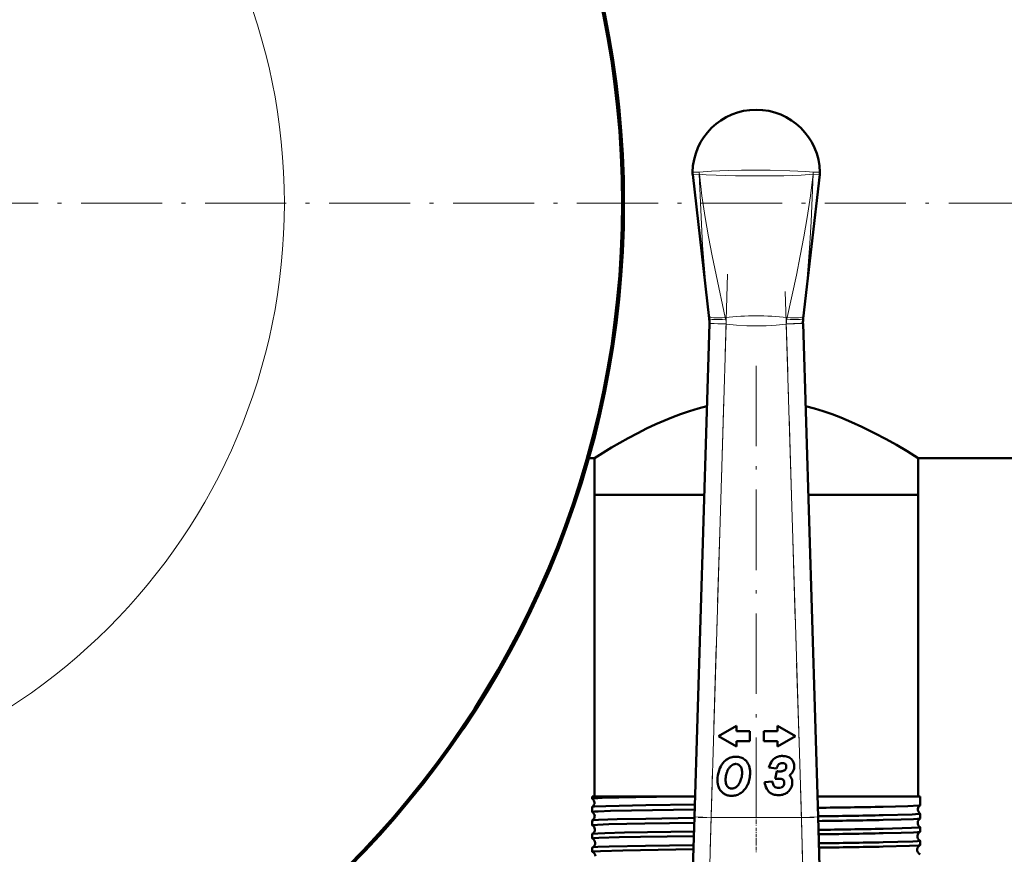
# Model space of a CAD drawing. Extents: x -1358 to 1757, y -1513 to 612.
# Tile 27 of 85: x 187 to 334, y -823 to -698. Entities that reach past the tile are written whole.
import ezdxf

# ---------------------------------------------------------------- set-up
doc = ezdxf.new("R2010")
doc.units = 0
doc.linetypes.add('DASHDOT', pattern=[18.5, 12, -3, 0.5, -3])

msp = doc.modelspace()

# ---------------------------------------------------------------- linework, layer by layer
at = {"color": 7, "lineweight": 50}
for p, q in [((287.31, -721.52), (289.78, -743.01)), ((306.27, -721.52), (303.8, -743.01)), ((289.78, -743.01), (289.78, -743.02)), ((303.8, -743.02), (303.8, -743.01)), ((287.56, -817.43), (289.81, -743.8)), ((289.81, -743.8), (289.81, -743.72)), ((303.77, -743.72), (303.78, -743.8)), ((303.78, -743.8), (306.03, -817.43)), ((271.8, -763.87), (272.64, -763.87)), ((272.64, -763.87), (272.64, -769.37)), ((320.94, -763.87), (416.79, -763.87)), ((320.94, -763.87), (320.94, -769.37)), ((272.64, -769.37), (289.03, -769.37)), ((272.64, -769.37), (272.64, -814.37)), ((272.64, -769.37), (289.03, -769.37)), ((304.56, -769.37), (315.51, -769.37)), ((304.56, -769.37), (320.94, -769.37)), ((315.51, -769.37), (320.94, -769.37)), ((320.94, -769.37), (320.94, -814.37)), ((293.83, -803.81), (291.14, -805.36)), ((293.83, -804.63), (293.83, -803.81)), ((295.83, -804.63), (293.83, -804.63)), ((295.83, -806.1), (295.83, -804.63)), ((299.95, -804.63), (297.95, -804.63)), ((297.95, -804.63), (297.95, -806.1)), ((299.95, -803.81), (299.95, -804.63)), ((302.64, -805.36), (299.95, -803.81)), ((291.14, -805.36), (293.83, -806.92)), ((293.83, -806.1), (295.83, -806.1)), ((293.83, -806.92), (293.83, -806.1)), ((297.95, -806.1), (299.95, -806.1)), ((299.95, -806.92), (302.64, -805.36)), ((299.95, -806.1), (299.95, -806.92)), ((298.68, -810.07), (299.83, -810.21)), ((299.87, -810.6), (299.64, -811.72)), ((300.23, -810.63), (300.13, -810.63)), ((301.14, -809.51), (301.17, -809.54)), ((299.21, -812.12), (298.05, -812.21)), ((300.98, -812.32), (300.98, -812.38)), ((272.33, -814.37), (285.06, -814.37)), ((272.33, -814.37), (272.33, -814.7)), ((272.33, -814.7), (272.34, -814.71)), ((285.06, -814.37), (287.65, -814.37)), ((305.93, -814.37), (315.74, -814.37)), ((315.74, -814.37), (321.25, -814.37)), ((321.25, -814.37), (321.25, -815.69)), ((272.34, -815.93), (272.33, -815.93)), ((272.33, -815.93), (272.33, -816.68)), ((321.25, -815.69), (321.25, -815.7)), ((272.33, -817.96), (272.33, -818.66)), ((287.07, -833.34), (287.56, -817.43)), ((306.03, -817.43), (306.51, -833.34)), ((321.25, -816.94), (321.25, -816.95)), ((321.25, -816.95), (321.25, -817.67)), ((321.25, -818.97), (321.25, -819.65)), ((272.33, -819.98), (272.33, -820.64)), ((321.25, -820.99), (321.25, -821.63)), ((272.33, -821.99), (272.33, -822.63))]:
    msp.add_line(p, q, dxfattribs=at)
at = {"color": 7, "lineweight": 18}
for p, q in [((288.32, -721.5), (288.31, -721.5)), ((305.27, -721.5), (305.27, -721.5)), ((289.78, -743.02), (289.74, -742.66)), ((292.17, -742.87), (292.22, -743.11)), ((301.36, -743.11), (301.41, -742.87)), ((303.84, -742.66), (303.8, -743.02)), ((292.31, -743.87), (289.81, -743.8)), ((292.31, -743.87), (290.06, -817.51)), ((292.3, -743.82), (292.31, -743.87)), ((301.28, -743.87), (303.78, -743.8)), ((301.28, -743.87), (301.28, -743.82)), ((303.53, -817.51), (301.28, -743.87)), ((287.56, -817.43), (290.06, -817.51)), ((290.06, -817.51), (289.57, -835.19)), ((290.06, -817.51), (303.53, -817.51)), ((303.53, -817.51), (306.03, -817.43)), ((304.01, -835.19), (303.53, -817.51))]:
    msp.add_line(p, q, dxfattribs=at)
at = {"color": 7, "linetype": 'DASHDOT', "lineweight": 18}
for p, q in [((-229.45, -725.82), (491.9, -725.82)), ((319.14, -725.82), (-45.56, -725.82)), ((292.53, -736.42), (289.83, -824.97)), ((303.75, -824.97), (301.05, -736.42)), ((296.79, -750.07), (296.79, -822.74))]:
    msp.add_line(p, q, dxfattribs=at)
at = {"color": 7, "linetype": 'DASHDOT', "lineweight": 18, "ltscale": 0.433284}
msp.add_line((305.46, -817.51), (288.13, -817.51), dxfattribs=at)
at = {"color": 7, "linetype": 'DASHDOT', "lineweight": 18, "ltscale": 0.04503}
msp.add_line((296.79, -817.02), (296.79, -818.82), dxfattribs=at)
at = {"color": 7, "linetype": 'DASHDOT', "lineweight": 18, "ltscale": 0.043887}
msp.add_line((296.79, -819.04), (296.79, -820.8), dxfattribs=at)
at = {"color": 7, "linetype": 'DASHDOT', "lineweight": 18, "ltscale": 0.042889}
msp.add_line((296.79, -821.06), (296.79, -822.78), dxfattribs=at)
at = {"color": 7, "lineweight": 18}
for points in [[(287.29, -721.19), (287.29, -721.18), (287.31, -721.18), (287.41, -721.18), (288.3, -721.21)], [(288.3, -721.21), (290.11, -721.05), (292.63, -720.94), (294.59, -720.89), (296.79, -720.88)], [(296.79, -720.88), (298.88, -720.89), (301.82, -720.97), (304.2, -721.1), (305.28, -721.21)], [(305.28, -721.21), (306.26, -721.18), (306.29, -721.18), (306.29, -721.18), (306.29, -721.19)], [(288.3, -721.5), (287.35, -721.52), (287.31, -721.52), (287.31, -721.52), (287.31, -721.52)], [(289.74, -742.66), (289.22, -737.4), (288.8, -732.12), (288.51, -726.82), (288.3, -721.5)], [(296.79, -721.76), (293.69, -721.74), (290.84, -721.66), (289.34, -721.59), (288.31, -721.5)], [(288.32, -721.5), (288.7, -724.73), (289.18, -727.96), (289.67, -730.82), (290.21, -733.68), (290.8, -736.53), (292.17, -742.87)], [(305.27, -721.5), (303.52, -721.63), (300.93, -721.72), (297.2, -721.76), (296.79, -721.76)], [(301.41, -742.87), (302.78, -736.54), (303.37, -733.69), (303.91, -730.83), (304.4, -727.97), (304.88, -724.73), (305.27, -721.5)], [(305.28, -721.5), (305.15, -725.03), (304.99, -728.57), (304.8, -731.86), (304.56, -735.15), (304.23, -738.91), (303.84, -742.66)], [(306.27, -721.52), (306.27, -721.52), (306.26, -721.52), (306.15, -721.52), (305.28, -721.5)], [(292.3, -743.82), (290.53, -743.76), (289.83, -743.72), (289.81, -743.72), (289.81, -743.72)], [(301.28, -743.87), (299.77, -744.02), (298.26, -744.11), (296.83, -744.14), (295.39, -744.11), (293.85, -744.02), (292.31, -743.87)], [(303.77, -743.72), (303.77, -743.72), (303.77, -743.72), (303.74, -743.72), (303.44, -743.74), (301.28, -743.82)]]:
    msp.add_lwpolyline(points, dxfattribs=at)
at = {"color": 7, "lineweight": 50}
for points in [[(272.64, -763.87), (275.19, -762.3), (277.67, -760.89), (279.13, -760.12), (280.43, -759.46), (281.82, -758.81), (284.2, -757.8), (285.49, -757.31), (286.83, -756.86), (288.12, -756.47), (289.43, -756.13)], [(304.15, -756.13), (305.49, -756.48), (306.8, -756.88), (308.14, -757.33), (309.44, -757.82), (311.03, -758.49), (312.55, -759.18), (314.45, -760.12), (316.18, -761.04), (317.7, -761.9), (319.3, -762.85), (320.94, -763.87)], [(285.06, -814.37), (278.83, -814.47), (273.81, -814.59), (272.58, -814.66), (272.36, -814.69), (272.34, -814.69), (272.33, -814.7), (272.33, -814.7), (272.33, -814.7)], [(287.59, -816.31), (278.19, -816.46), (275.03, -816.53), (273.19, -816.6), (272.64, -816.63), (272.37, -816.66), (272.34, -816.67), (272.34, -816.67), (272.33, -816.68), (272.33, -816.68)], [(287.61, -815.55), (280.33, -815.67), (274.33, -815.8), (272.61, -815.89), (272.38, -815.91), (272.35, -815.92), (272.34, -815.93)], [(321.25, -815.7), (321.24, -815.7), (321.21, -815.71), (321.04, -815.73), (319.43, -815.81), (315.74, -815.91)], [(287.53, -818.29), (280.19, -818.4), (274.78, -818.52), (273.12, -818.58), (272.42, -818.63), (272.34, -818.65), (272.33, -818.65), (272.33, -818.66), (272.33, -818.66)], [(287.55, -817.58), (280.31, -817.69), (276.04, -817.78), (273.25, -817.87), (272.53, -817.92), (272.37, -817.94), (272.34, -817.95)], [(321.25, -816.95), (321.25, -816.95), (321.25, -816.95), (321.24, -816.95), (321.23, -816.96), (321.08, -816.98), (320.05, -817.05), (315.74, -817.17)], [(321.24, -817.68), (321.23, -817.68), (321.18, -817.69), (320.86, -817.73), (320.28, -817.76), (318.42, -817.82), (315.74, -817.88)], [(287.49, -819.6), (277.13, -819.77), (274.18, -819.85), (273.18, -819.89), (272.46, -819.94), (272.36, -819.96), (272.34, -819.97)], [(321.25, -818.97), (321.25, -818.97), (321.25, -818.97), (321.25, -818.97), (321.23, -818.98), (321.1, -819), (319.98, -819.07), (315.74, -819.19)], [(321.24, -819.66), (321.23, -819.66), (321.18, -819.67), (320.85, -819.71), (320.27, -819.74), (318.42, -819.8), (315.74, -819.87)], [(287.47, -820.27), (279.53, -820.39), (276.34, -820.46), (273.32, -820.55), (272.61, -820.59), (272.36, -820.63), (272.34, -820.63), (272.34, -820.64), (272.33, -820.64), (272.33, -820.64)], [(321.25, -820.99), (321.25, -820.99), (321.25, -820.99), (321.25, -820.99), (321.24, -821), (321.21, -821.01), (320.86, -821.04), (320.18, -821.08), (317.93, -821.16), (315.74, -821.21)], [(287.41, -822.25), (276.87, -822.43), (273.57, -822.52), (272.65, -822.57), (272.42, -822.6), (272.34, -822.62), (272.33, -822.62), (272.33, -822.62), (272.33, -822.63)], [(287.43, -821.62), (280.25, -821.73), (274.85, -821.85), (273.17, -821.91), (272.45, -821.96), (272.36, -821.98), (272.34, -821.99)], [(321.24, -821.64), (321.2, -821.65), (321.01, -821.68), (319.68, -821.75), (315.74, -821.85)]]:
    msp.add_lwpolyline(points, dxfattribs=at)
msp.add_circle((136.79, -725.82), 140, dxfattribs=at)
at = {"color": 7, "lineweight": 18}
msp.add_circle((136.79, -725.82), 89.6, dxfattribs=at)
at = {"color": 7, "lineweight": 50}
for centre, radius, start, end in [((136.79, -725.82), 140.27, 270, 90), ((296.79, -721.37), 9.5, 90, 178.9168), ((296.79, -721.37), 9.5, 1.0875, 89.9999), ((289.79, -721.23), 2.5, 178.92, 186.5601), ((303.76, -721.23), 2.53, 353.4796, 1.0425), ((284.77, -743.57), 5.04, 358.2598, 6.283), ((308.81, -743.57), 5.04, 173.717, 181.7402), ((294.62, -811.56), 3.53, 140.9519, 162.0791), ((293.84, -810.92), 2.53, 122.3254, 140.9519), ((293.69, -810.7), 2.26, 102.7073, 122.3254), ((293.75, -810.94), 2.5, 96.047, 102.7073), ((293.79, -811.36), 2.93, 89.924, 96.047), ((293.79, -810.72), 2.29, 72.3526, 89.924), ((293.94, -810.27), 1.81, 52.3065, 72.3526), ((293.87, -810.35), 1.91, 46.7792, 52.3065), ((293.76, -810.47), 2.08, 41.5011, 46.7792), ((293.79, -810.44), 2.04, 18.1127, 41.5011), ((302.2, -811.1), 3.67, 146.3342, 163.6082), ((300.43, -809.92), 1.53, 124.7057, 146.3342), ((300.5, -810.03), 1.67, 114.6255, 124.7057), ((300.61, -810.25), 1.91, 105.2979, 114.6255), ((300.67, -810.48), 2.15, 97.0645, 105.2979), ((300.37, -809.75), 0.289, 115.7376, 145.8259), ((300.7, -810.43), 1.05, 109.5545, 115.7376), ((300.67, -810.34), 0.95, 103.1029, 109.5545), ((300.75, -811.18), 2.86, 90.021, 97.0645), ((300.66, -810.32), 0.929, 96.5352, 103.1029), ((300.67, -810.34), 0.948, 90.021, 96.5352), ((300.67, -810.82), 1.43, 82.8787, 90.021), ((300.75, -811), 2.67, 81.8925, 90.021), ((300.75, -810.18), 0.785, 73.6908, 82.8787), ((300.8, -809.98), 0.577, 62.1451, 73.6908), ((300.91, -809.78), 0.357, 49.1441, 62.1451), ((300.87, -810.22), 1.88, 72.0423, 81.8925), ((300.94, -809.99), 1.64, 60.6248, 72.0423), ((301.04, -809.81), 1.44, 48.3036, 60.6248), ((301.09, -809.76), 1.36, 25.2295, 48.3036), ((300.95, -809.82), 1.51, 3.5317, 25.2295), ((295.93, -811.98), 4.91, 162.0791, 179.924), ((295.19, -811.7), 2.93, 157.419, 166.8649), ((294.52, -811.42), 2.21, 146.6467, 157.419), ((294.52, -811.42), 2.2, 135.8813, 146.6467), ((293.91, -810.83), 1.35, 122.4893, 135.8813), ((293.77, -810.61), 1.09, 114.3724, 122.4893), ((293.74, -810.54), 1.02, 106.0127, 114.3724), ((293.74, -810.55), 1.03, 97.756, 106.0127), ((293.76, -810.69), 1.17, 89.924, 97.756), ((293.76, -810.49), 0.972, 83.8593, 89.924), ((293.78, -810.34), 0.825, 77.3748, 83.8593), ((293.79, -810.26), 0.742, 57.4405, 77.3748), ((293.68, -810.45), 0.96, 39.4887, 57.4405), ((293.65, -810.47), 0.996, 16.3019, 39.4887), ((292.51, -810.8), 2.18, 360, 16.3019), ((291.87, -810.8), 2.82, 351.515, 359.924), ((292.67, -810.81), 3.22, 0, 18.1127), ((291.13, -810.81), 4.75, 348.7848, 359.924), ((302.14, -810.95), 2.43, 145.8259, 162.3443), ((300.24, -808.61), 2.02, 259.4174, 265.8514), ((300.23, -808.72), 1.91, 265.8514, 267.1369), ((300.23, -807.89), 2.75, 270.0719, 276.0854), ((300.35, -809.07), 1.56, 276.0854, 283.9438), ((300.45, -809.46), 1.15, 283.9438, 294.0681), ((300.64, -809.9), 0.676, 294.0681, 306.6588), ((300.72, -810), 0.543, 306.6588, 325.9473), ((300.92, -809.77), 0.332, 18.3964, 42.5937), ((300.69, -809.98), 0.577, 325.9473, 344.8128), ((300.51, -809.9), 0.77, 0.021, 18.3964), ((300.55, -809.94), 0.73, 344.8128, 352.9701), ((300.23, -809.9), 1.04, 352.9701, 360), ((300.96, -809.93), 1.5, 310.4133, 327.4215), ((301, -809.96), 1.45, 327.4215, 344.995), ((300.56, -809.84), 1.91, 344.995, 1.7265), ((300.67, -809.84), 1.8, 1.7475, 3.5317), ((294.09, -811.98), 3.07, 180, 192.1342), ((295.08, -811.89), 2.86, 172.5105, 179.924), ((294.56, -811.89), 2.34, 180, 195.9233), ((297.27, -812.18), 5.07, 166.8649, 172.5105), ((292.28, -811.25), 2.3, 325.2851, 332.9844), ((291.71, -810.96), 2.94, 332.9844, 339.1418), ((291.32, -810.81), 3.36, 339.1418, 344.9445), ((291.04, -810.68), 3.67, 344.062, 351.515), ((291.7, -810.92), 4.18, 336.8653, 348.7848), ((300.8, -811.95), 2.76, 185.4221, 207.9918), ((300.67, -812.02), 1.46, 183.6997, 206.6644), ((299.89, -820.16), 8.44, 88.3873, 91.6778), ((300, -816.31), 4.6, 86.194, 88.3873), ((300.09, -814.92), 3.2, 83.1053, 86.194), ((300.32, -813.05), 1.31, 78.469, 83.1053), ((300.49, -812.23), 0.479, 58.618, 78.469), ((300.47, -812.26), 0.507, 39.1737, 58.618), ((300.54, -812.2), 0.418, 16.9753, 39.1737), ((300.18, -812.34), 0.795, 335.9154, 357.275), ((300.12, -812.33), 0.854, 0.163, 16.9753), ((300.58, -809.48), 2.09, 304.4207, 310.4133), ((300.61, -812.33), 1.61, 36.8441, 44.3269), ((300.81, -812.19), 1.36, 16.8187, 36.8441), ((300.29, -812.26), 1.88, 338.2315, 360), ((300.69, -812.22), 1.48, 7.9721, 16.8187), ((300.39, -812.26), 1.79, 0.021, 7.9721), ((293.32, -812.15), 2.28, 192.1342, 206.4763), ((293.05, -812.28), 1.99, 206.4763, 223.0363), ((293, -812.33), 1.91, 223.0363, 239.9657), ((293.21, -812.28), 0.929, 195.9233, 238.2264), ((293.12, -812.42), 0.762, 238.2264, 257.9682), ((293.14, -812.32), 0.862, 257.9682, 264.1567), ((293.15, -812.16), 1.02, 264.1567, 269.924), ((293.15, -812.24), 0.947, 269.924, 276.3311), ((293.15, -812.2), 0.985, 276.3311, 282.6353), ((293.14, -812.15), 1.03, 282.6353, 288.6933), ((293.09, -812), 1.19, 288.6933, 294.3941), ((293.13, -812.1), 1.09, 294.3941, 306.5931), ((292.88, -811.76), 1.52, 306.5931, 317.1586), ((292.49, -811.4), 2.05, 317.1586, 325.2851), ((292.92, -811.45), 2.88, 296.3172, 304.1102), ((293.11, -811.73), 2.53, 304.1102, 321.6261), ((292.53, -811.27), 3.27, 321.6261, 336.8653), ((299.81, -812.48), 1.64, 207.9918, 232.1297), ((299.82, -812.46), 1.67, 232.1297, 253.5785), ((300.01, -812.35), 0.727, 206.6644, 228.0024), ((299.98, -812.39), 0.675, 228.0024, 251.5916), ((300.15, -811.87), 1.23, 251.5916, 270.021), ((300.15, -811.92), 1.17, 270.021, 279.3049), ((300.2, -812.24), 0.845, 279.3049, 289.9406), ((300.23, -812.32), 0.768, 289.9406, 301.3906), ((300.23, -812.31), 0.774, 301.3906, 312.8032), ((300.3, -812.39), 0.664, 312.8032, 335.9154), ((300.47, -812.5), 1.6, 293.6304, 317.4422), ((300.14, -812.2), 2.05, 317.4422, 338.2315), ((271.91, -815.32), 0.743, 3.7214, 55.0316), ((271.91, -815.32), 0.744, 305.0164, 3.833), ((293.11, -812.14), 2.13, 239.9657, 247.6508), ((293.1, -812.16), 2.11, 247.6508, 255.3803), ((293.11, -812.11), 2.17, 255.3803, 262.8807), ((293.15, -811.85), 2.43, 262.8804, 269.9237), ((293.15, -811.94), 2.33, 269.924, 278.8623), ((293.15, -811.94), 2.33, 278.8623, 287.7982), ((293.11, -811.84), 2.44, 287.7982, 296.3172), ((300.11, -811.48), 2.69, 253.5785, 270.021), ((300.11, -810.83), 3.34, 270.021, 272.1494), ((300.12, -811.19), 2.98, 272.1494, 274.4101), ((300.17, -811.83), 2.34, 274.4101, 293.6304), ((272.34, -816.68), 0.00906, 192.2529, 248.0265), ((271.95, -817.32), 0.743, 3.7187, 58.1576), ((285.12, 792.82), 1609.02, 270.74303, 271.09068), ((321.66, -816.32), 0.744, 172.7338, 236.57), ((321.65, -816.32), 0.742, 123.375, 172.8545), ((272.34, -817.96), 0.00945, 112.0189, 167.7772), ((271.94, -817.32), 0.743, 301.8709, 3.8615), ((285.13, 754.83), 1572.3, 270.76132, 271.11569), ((285.17, 785.23), 1603.4, 270.74579, 271.09249), ((321.62, -818.32), 0.742, 120.3006, 172.87), ((321.62, -818.32), 0.743, 172.7121, 239.6357), ((321.24, -817.67), 0.0098, 289.8066, 346.2686), ((272.34, -818.66), 0.0106, 195.3321, 252.4338), ((271.98, -819.32), 0.742, 3.6938, 61.1753), ((271.98, -819.32), 0.742, 298.8606, 3.8746), ((285.3, 744.02), 1563.51, 270.76158, 271.11567), ((321.58, -820.32), 0.741, 117.3526, 172.8988), ((321.24, -818.97), 0.0102, 13.6686, 70.1709), ((321.24, -819.65), 0.0116, 285.5576, 342.9629), ((272.34, -819.98), 0.011, 107.7801, 164.8173), ((272.34, -820.64), 0.0127, 198.7319, 256.3304), ((272.02, -821.32), 0.741, 3.6634, 64.0841), ((285.29, 773.91), 1594.06, 270.74828, 271.09484), ((285.38, 739.93), 1561.43, 270.76216, 271.11447), ((321.58, -820.32), 0.743, 172.6969, 242.572), ((321.24, -820.99), 0.0119, 16.8948, 74.3208), ((272.34, -822), 0.0132, 103.6255, 161.0246), ((272.35, -822.62), 0.0158, 202.882, 260.3359), ((272.02, -821.32), 0.742, 295.9765, 3.8979), ((272.05, -823.32), 0.74, 3.6304, 66.8494), ((285.46, 759.75), 1581.89, 270.74999, 271.09702), ((321.55, -822.32), 0.74, 114.5024, 172.9409), ((321.55, -822.32), 0.742, 172.6733, 245.3932), ((321.24, -821.63), 0.0142, 281.5103, 339.0664), ((321.24, -823.01), 0.0145, 20.782, 78.3328)]:
    msp.add_arc(centre, radius, start, end, dxfattribs=at)
at = {"color": 7, "lineweight": 18}
for centre, radius, start, end in [((291.09, -721.28), 2.79, 178.6725, 184.495), ((291.09, -721.18), 2.8, 180.6934, 186.5398), ((302.49, -721.18), 2.8, 353.4602, 359.3066), ((302.5, -721.28), 2.79, 355.505, 1.3275), ((296.79, -786.02), 43.39, 83.889, 96.111), ((288.86, -743.86), 3.45, 0.5645, 12.4507), ((304.73, -743.86), 3.45, 167.5497, 179.4352)]:
    msp.add_arc(centre, radius, start, end, dxfattribs=at)
for centre, major_axis, ratio, start_param, end_param in [((292.23, -742.39), (2.49, 0.27), 0.191483, 3.147796, 4.669262), ((292.27, -742.74), (2.48, 0.27), 0.146033, 3.144533, 4.67951), ((301.32, -742.74), (2.48, -0.27), 0.146033, 4.745268, 6.280245), ((301.35, -742.39), (2.49, -0.27), 0.191483, 4.755516, 6.276982)]:
    msp.add_ellipse(centre, major_axis=major_axis, ratio=ratio, start_param=start_param, end_param=end_param, dxfattribs=at)

doc.saveas('drawing.dxf')
